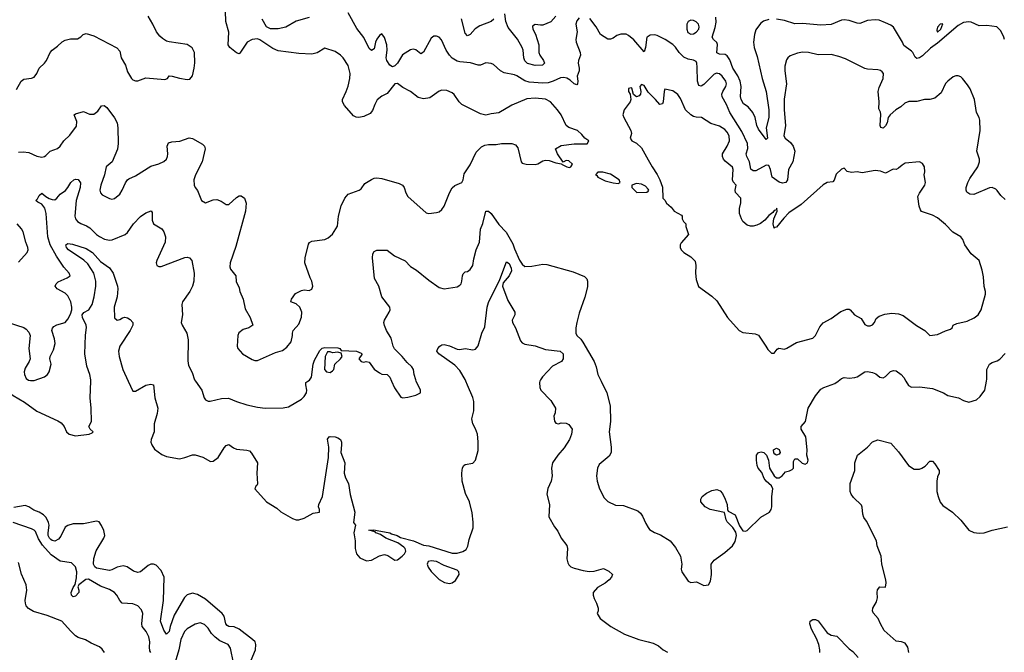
# Model space of a CAD drawing. Header units: inches. Extents: x 1473912 to 1647258, y 640388 to 773423.
# Tile 199 of 256: x 1545159 to 1552744, y 707910 to 712784. Entities that reach past the tile are written whole.
import ezdxf

# ---------------------------------------------------------------- set-up
doc = ezdxf.new("R2010")
doc.units = ezdxf.units.IN
doc.header["$MEASUREMENT"] = 0
for name, color, linetype in [('B5740', 7, 'Continuous'), ('B5741', 7, 'Continuous'), ('B5750', 7, 'Continuous'), ('B5751', 7, 'Continuous')]:
    doc.layers.add(name, color=color, linetype=linetype)

msp = doc.modelspace()

# ---------------------------------------------------------------- linework, layer by layer
at = {"layer": 'B5740', "color": 5}
for points, elevation in [([(1544910.4, 710000), (1544915.6, 709995.6), (1545050.6, 709930.6), (1545108, 709888), (1545197, 709837), (1545290, 709767.3), (1545453.8, 709693.8), (1545478.5, 709678.5), (1545502, 709650), (1545518.4, 709610), (1545540.7, 709590), (1545590, 709577), (1545695.3, 709590), (1545718.4, 709601.6), (1545725.2, 709610), (1545701.2, 709630), (1545692.3, 709650), (1545711.2, 709688.8), (1545709.8, 709790), (1545702.2, 709870), (1545706, 710000)], 720), ([(1545995.3, 710000), (1546030, 709923), (1546050, 709922.4), (1546130, 709968), (1546170, 709976.3), (1546190.4, 709970.4), (1546201.3, 709870), (1546223.1, 709790), (1546217.4, 709750), (1546194.3, 709670), (1546194.9, 709610), (1546171.8, 709550), (1546170.3, 709530), (1546176.5, 709510), (1546196.5, 709476.5), (1546254.1, 709434.1), (1546290, 709419.3), (1546390, 709402), (1546430, 709410.4), (1546490, 709432.2), (1546510, 709432.7), (1546570, 709414.9), (1546630, 709380.7), (1546650, 709384), (1546689.2, 709410), (1546735.1, 709484.9), (1546750, 709502.8), (1546770, 709510.6), (1546805.9, 709485.9), (1546830, 709475.8), (1546910, 709467.2), (1546930, 709461.3), (1546945.8, 709445.8), (1546991.7, 709370), (1546984.7, 709290), (1546992, 709208), (1546985.5, 709194.5), (1546978, 709190), (1546971, 709170), (1547061.6, 709070), (1547140, 709020), (1547170, 708992.4), (1547260.7, 708940.7), (1547290, 708930.5), (1547310, 708930.5), (1547350, 708943.8), (1547418.6, 708981.4), (1547469, 708991), (1547469.4, 709010), (1547461.7, 709030), (1547464.1, 709050), (1547491.9, 709110), (1547538, 709410), (1547540.5, 709490), (1547530, 709552), (1547542, 709570), (1547550, 709574), (1547590, 709570.7), (1547610, 709562.8), (1547630, 709551), (1547637.1, 709530), (1547639.3, 709510), (1547632.2, 709450), (1547664.9, 709370), (1547659.6, 709290), (1547670, 709254), (1547691.6, 709210), (1547705.1, 709125.1), (1547742, 708990), (1547731, 708911), (1547744.7, 708890), (1547732.4, 708830), (1547742.6, 708770), (1547744.2, 708710), (1547754.4, 708670), (1547778.5, 708638.5), (1547830, 708616.4), (1547870, 708620.4), (1547930, 708654), (1547970, 708663.1), (1547996.2, 708656.2), (1548050, 708620.5), (1548070, 708621.6), (1548105.6, 708650), (1548123.6, 708670), (1548134, 708690), (1548127.6, 708710), (1548119.5, 708719.5), (1548073.3, 708753.3), (1547979.5, 708790), (1547937.4, 708817.4), (1547902, 708830), (1547898, 708838), (1547848.9, 708851.1), (1547886.5, 708853.5), (1547914, 708850), (1548010, 708830.1), (1548022.3, 708822.3), (1548067.7, 708810), (1548093.9, 708793.9), (1548194, 708770), (1548270, 708737.1), (1548310, 708730.9), (1548490, 708674.6), (1548530, 708674.2), (1548573.8, 708686.2), (1548597.5, 708702.5), (1548611.7, 708728.3), (1548620.5, 708779.5), (1548651.9, 708870), (1548653.1, 708913.1), (1548644.2, 708984.2), (1548623.6, 709070), (1548592.6, 709132.6), (1548568.3, 709230), (1548564.7, 709290), (1548569.6, 709330.4), (1548579.3, 709350), (1548590, 709358), (1548650, 709368.4), (1548669.6, 709390), (1548690, 709464.7), (1548691.8, 709531.8), (1548685.4, 709590), (1548670, 709633.2), (1548649.6, 709669.6), (1548642, 709710), (1548657.6, 709770), (1548656.6, 709843.4), (1548650, 709873.6), (1548610, 709968.2), (1548595.5, 710000)], 720), ([(1546512.9, 710000), (1546561.3, 709930), (1546580.5, 709870), (1546590, 709854.8), (1546610, 709844.9), (1546625.5, 709845.5), (1546713.3, 709866.7), (1546767.9, 709867.9), (1546830, 709841.5), (1546910, 709816.9), (1546990, 709798.7), (1547050, 709792.2), (1547190, 709793), (1547230, 709800.5), (1547330, 709861.6), (1547350, 709880.5), (1547369.6, 709910.4), (1547371.8, 709930), (1547362.9, 709970), (1547363.7, 709990), (1547379.7, 710000)], 740), ([(1548023.7, 710000), (1548047.1, 709947.1), (1548096, 709876), (1548110, 709871), (1548150, 709874.8), (1548210, 709891.3), (1548246, 709910), (1548248, 709930), (1548214.2, 710000)], 740), ([(1549166.5, 710000), (1549162.8, 709990), (1549165.5, 709950), (1549173.1, 709930), (1549250.4, 709850), (1549287.3, 709790), (1549284.5, 709755.5), (1549274.8, 709730), (1549278.8, 709690), (1549290, 709676), (1549310, 709670.8), (1549330, 709677.3), (1549370, 709675.5), (1549390, 709664.9), (1549414, 709630), (1549410.3, 709590), (1549395.2, 709550), (1549354.5, 709485.5), (1549304.6, 709430), (1549264.4, 709370), (1549255.8, 709330), (1549261.6, 709270), (1549252.7, 709230), (1549226.9, 709173.1), (1549221.1, 709130), (1549240.9, 709050), (1549235.3, 708955.3), (1549278, 708878), (1549304.4, 708844.4), (1549330.5, 708790), (1549373.9, 708733.9), (1549378.9, 708710), (1549375.2, 708630), (1549380.7, 708600.7), (1549390, 708583.1), (1549406, 708570), (1549430, 708559.6), (1549500.4, 708540.4), (1549547.1, 708532.9), (1549584.4, 708535.6), (1549655.3, 708555.3), (1549696.8, 708536.8), (1549724.7, 708510), (1549717.3, 708490), (1549701, 708470), (1549670, 708442.7), (1549610, 708409.3), (1549577.3, 708370), (1549577.3, 708350), (1549584.5, 708324.5), (1549602.8, 708290), (1549616, 708250), (1549616, 708230), (1549607.7, 708210), (1549630.6, 708170), (1549714, 708110), (1549817.1, 708050), (1549928.2, 708010), (1550000, 707990.7)], 720), ([(1549638.3, 710000), (1549683.1, 709910), (1549706.9, 709810), (1549710.2, 709689.8), (1549700.3, 709610), (1549715.3, 709490), (1549714.9, 709450), (1549698.9, 709421.1), (1549623.4, 709356.6), (1549610.4, 709330), (1549603.8, 709270), (1549608.4, 709230), (1549625.5, 709170), (1549661.7, 709101.7), (1549690, 709073.4), (1549750, 709043.8), (1549810, 709042), (1549921.6, 709001.6), (1549942, 708982), (1549958, 708958), (1549981.8, 708901.8), (1550000, 708873.1)], 740), ([(1546942.2, 707850), (1546975.7, 707930), (1546978.6, 707970), (1546972.2, 707990), (1546953.7, 708010), (1546849, 708090), (1546810, 708105.9), (1546770.4, 708110.4), (1546757.5, 708117.5), (1546747.8, 708130), (1546734.6, 708190), (1546718.8, 708210), (1546590, 708319.1), (1546530, 708354.8), (1546490, 708366.2), (1546450, 708352.1), (1546428.5, 708331.5), (1546350, 708195.8), (1546318.9, 708110), (1546310, 708069.6), (1546290, 708049.6), (1546270, 708081.3), (1546245, 708150), (1546268, 708310), (1546271.6, 708490), (1546250, 708540.7), (1546210, 708581.6), (1546190, 708589.6), (1546170, 708589.7), (1546150, 708578.9), (1546090.1, 708529.9), (1546070, 708525.5), (1546035.9, 708535.9), (1545987.7, 708567.7), (1545957, 708577), (1545910, 708567.6), (1545870, 708546), (1545850, 708541.1), (1545750, 708559.5), (1545738.3, 708570), (1545727.1, 708590), (1545730, 708633), (1545747.8, 708692.2), (1545808.1, 708790), (1545813.8, 708810), (1545806.5, 708850), (1545790, 708887.1), (1545770, 708915.6), (1545750, 708919.8), (1545650, 708899.9), (1545570, 708899.2), (1545530, 708888.5), (1545510, 708875.1), (1545474.8, 708805.2), (1545458.2, 708781.8), (1545430, 708767.5), (1545410, 708771.5), (1545399.7, 708779.7), (1545389.5, 708789.5), (1545379.6, 708810), (1545377.1, 708830), (1545385.3, 708890), (1545381.3, 708910), (1545363.1, 708950), (1545341.4, 708970), (1545308.2, 708990), (1545266.7, 709006.7), (1545229.8, 709030), (1545200.8, 709040.8), (1545113, 709027)], 720), ([(1546169.3, 707909.3), (1546162.3, 707922.3), (1546158.4, 707950), (1546162.2, 707990), (1546153.3, 708030), (1546132.7, 708070), (1546102.7, 708110), (1546100.3, 708130), (1546108, 708210), (1546098, 708238), (1546070, 708269.6), (1546030, 708283.5), (1545948.4, 708288.4), (1545930, 708309.3), (1545908, 708350), (1545889.6, 708370), (1545850, 708394.8), (1545780.5, 708420.5), (1545690, 708474.8), (1545668, 708472), (1545614.8, 708430), (1545606, 708414), (1545614.4, 708390), (1545614, 708370), (1545590, 708342.4), (1545570, 708337), (1545557, 708350), (1545555.6, 708370), (1545570, 708411), (1545586.8, 708433.2), (1545595.7, 708484.3), (1545600.4, 708530), (1545589.7, 708569.7), (1545558.8, 708598.8), (1545470, 708612.9), (1545400.5, 708660.5), (1545334.9, 708734.9), (1545304.9, 708784.9), (1545280.2, 708840.2), (1545270, 708851.9), (1545250, 708861.5), (1545110, 708909.8)], 740), ([(1545811.3, 707910), (1545795.3, 707935.3), (1545773.9, 707953.9), (1545710, 707982), (1545666.9, 708006.9), (1545610, 708025.6), (1545590, 708037.6), (1545550, 708075.1), (1545483.7, 708150), (1545370, 708194), (1545264.2, 708224.2), (1545226.7, 708246.7), (1545209.7, 708269.7), (1545203, 708290), (1545202, 708310), (1545213.7, 708390), (1545209.7, 708430), (1545172.2, 708512.2), (1545150, 708601.2)], 760), ([(1546806.6, 707830), (1546782.2, 707942.2), (1546765.1, 707970), (1546700, 708000), (1546666, 708026), (1546635.4, 708055.4), (1546610, 708097.6), (1546583.6, 708123.6), (1546550, 708136.9), (1546510, 708127.3), (1546450, 708092.1), (1546428.3, 708071.7), (1546401.1, 708010), (1546384.8, 707930), (1546348.4, 707810)], 740)]:
    msp.add_lwpolyline(points, dxfattribs=dict(at, elevation=elevation))
at = {"layer": 'B5740', "color": 5, "elevation": 720}
msp.add_lwpolyline([(1548330, 708615.8), (1548306, 708610), (1548298.4, 708590), (1548307, 708567), (1548330, 708533), (1548390.3, 708470.3), (1548432.1, 708447.9), (1548470, 708441.6), (1548490, 708446), (1548516.6, 708463.4), (1548543.6, 708510), (1548542.4, 708530), (1548530, 708542.4), (1548430, 708580.3), (1548370, 708609.8)], close=True, dxfattribs=at)
at = {"layer": 'B5741', "color": 5}
for points, elevation in [([(1545133.5, 712246.5), (1545169.7, 712310), (1545190, 712324.9), (1545250, 712334), (1545270, 712342), (1545292, 712370), (1545309.3, 712410), (1545350, 712447.7), (1545366, 712470), (1545393.2, 712530), (1545409.2, 712550), (1545450, 712578.8), (1545486.6, 712613.4), (1545510, 712625.3), (1545550, 712635.3), (1545604.7, 712635.3), (1545629.1, 712650.9), (1545648, 712670), (1545670, 712677.3), (1545730, 712659.3), (1545907.1, 712567.1), (1545930, 712542), (1545941, 712490), (1545973, 712433), (1545990, 712381), (1546020.7, 712330), (1546030, 712320.7), (1546050, 712313.4), (1546070, 712314), (1546130, 712334.8), (1546276.5, 712323.5), (1546298, 712330), (1546310, 712350.8), (1546334, 712350), (1546390, 712334), (1546450, 712324), (1546470, 712326), (1546489.1, 712350.9), (1546504, 712410), (1546509.3, 712450.7), (1546506.6, 712530), (1546487.2, 712567.2), (1546450, 712592.7), (1546310, 712613.6), (1546290, 712619.6), (1546258.7, 712638.7), (1546237.6, 712657.6), (1546213.6, 712690), (1546185.1, 712750), (1546149.3, 712810)], 780), ([(1545150, 711762.8), (1545186.6, 711766.6), (1545230, 711761.2), (1545290, 711733.1), (1545330, 711725.2), (1545349, 711730), (1545361.5, 711738.5), (1545393.2, 711770), (1545450, 711791.7), (1545469.8, 711810.2), (1545498.7, 711850), (1545546.2, 711893.8), (1545595.4, 711964.6), (1545599.4, 711999.4), (1545579.3, 712050), (1545590, 712059.1), (1545650, 712076.3), (1545696.5, 712056.5), (1545730, 712056.9), (1545762, 712078), (1545790, 712119.1), (1545810, 712122), (1545830, 712106.8), (1545890, 712027), (1545909.2, 711990), (1545915.7, 711950), (1545917.5, 711830), (1545912.4, 711787.6), (1545871.9, 711688.1), (1545825.7, 711650), (1545813.6, 711590), (1545784.9, 711510), (1545777, 711470), (1545781.3, 711450), (1545793.5, 711433.5), (1545850, 711406.7), (1545870, 711402.4), (1545890, 711406), (1545930, 711439.1), (1545949.6, 711470), (1545973.6, 711526.4), (1545989.3, 711550), (1546001, 711559), (1546050, 711582), (1546170, 711655.5), (1546230, 711673), (1546270, 711690.5), (1546289.5, 711710), (1546298, 711730), (1546300.5, 711750), (1546295.6, 711810), (1546305.4, 711834.6), (1546330, 711843.8), (1546393, 711847), (1546465.8, 711874.2), (1546490, 711867.7), (1546566.1, 711826.1), (1546581.6, 711810), (1546586.7, 711790), (1546564.6, 711690), (1546513.7, 711590), (1546500.4, 711550), (1546503, 711510), (1546510, 711491.3), (1546527.9, 711467.9), (1546559.1, 711390), (1546590, 711372.7), (1546650, 711397.3), (1546678, 711398), (1546710, 711386.8), (1546750, 711360.5), (1546770, 711359.1), (1546830, 711414), (1546850, 711426.4), (1546866, 711426), (1546890.7, 711410), (1546903.8, 711370), (1546899.5, 711310), (1546823.5, 711036.5), (1546781.6, 710910), (1546778.8, 710878.8), (1546782.3, 710862.3), (1546823, 710810), (1546827.3, 710767.3), (1546850, 710718), (1546855.8, 710690), (1546880.4, 710630), (1546896.5, 710556.5), (1546934.8, 710490), (1546956, 710430), (1546924.7, 710410), (1546881.8, 710398.2), (1546847.5, 710372.5), (1546840.4, 710350), (1546833.4, 710270), (1546839.1, 710250), (1546874.8, 710210), (1546950, 710164.9), (1546970, 710158), (1546990, 710159.3), (1547130, 710220.4), (1547183.9, 710236.1), (1547218, 710262), (1547250, 710302.8), (1547260.7, 710350), (1547259.5, 710370), (1547266.6, 710390), (1547310, 710438.8), (1547330, 710492), (1547332.8, 710530), (1547317.6, 710570), (1547290, 710594.5), (1547248, 710610), (1547254, 710630), (1547284.8, 710675.2), (1547330, 710698), (1547350, 710702), (1547390, 710697.1), (1547410, 710708.2), (1547416.1, 710730), (1547410.8, 710770), (1547395.9, 710795.9), (1547355.1, 710910), (1547358, 710950), (1547384.2, 711055.8), (1547391.8, 711068.2), (1547410, 711078), (1547510, 711090.8), (1547535.9, 711104.1), (1547567.6, 711132.4), (1547607, 711193), (1547616.2, 711270), (1547635.1, 711350), (1547663.7, 711410), (1547690, 711440.5), (1547774, 711470), (1547790, 711480.7), (1547816.9, 711523.1), (1547870, 711554), (1547890, 711562.4), (1547910, 711564.4), (1547950, 711559.5), (1548082.3, 711522.3), (1548107.3, 711510), (1548121.6, 711490), (1548133.4, 711450), (1548150, 711422.8), (1548290, 711296), (1548310.8, 711290.8), (1548370, 711299.1), (1548390, 711304.9), (1548410, 711320.5), (1548430, 711348), (1548469, 711451), (1548490, 711488.5), (1548510, 711505.3), (1548565.2, 711530), (1548576, 711550), (1548582.5, 711597.5), (1548630, 711666), (1548676.2, 711763.8), (1548716.6, 711803.4), (1548742, 711818), (1548770, 711823.1), (1548830, 711823.1), (1548870, 711830.4), (1548950.4, 711830.4), (1548978.7, 711818.7), (1548996.9, 711796.9), (1549022.3, 711690), (1549030, 711679.5), (1549062, 711670), (1549131, 711669), (1549150, 711673.4), (1549190, 711697.3), (1549210, 711702.8), (1549239.1, 711699.1), (1549290, 711681), (1549334, 711674), (1549334, 711670), (1549374, 711650), (1549394, 711646), (1549406, 711650), (1549418, 711670), (1549390, 711695.3), (1549370, 711698), (1549346, 711686), (1549302, 711750), (1549288, 711790), (1549330, 711814.8), (1549430, 711827.3), (1549530, 711827.7), (1549544, 711850), (1549511.5, 711871.5), (1549490, 711899), (1549455.3, 711930), (1549390, 711953.2), (1549370, 711969), (1549329.5, 712050), (1549301.6, 712090), (1549247.6, 712150), (1549210, 712172.5), (1549130, 712180.3), (1549065.7, 712174.3), (1548950, 712124.5), (1548850, 712067), (1548790, 712058.4), (1548750, 712047.6), (1548710, 712059.5), (1548565.2, 712130), (1548543.7, 712150), (1548507.2, 712207.2), (1548490, 712221.2), (1548450, 712237.2), (1548410, 712241.2), (1548390, 712232.7), (1548317.4, 712182.6), (1548270, 712174), (1548230, 712184.7), (1548169.5, 712230), (1548110, 712262.4), (1548070, 712292.3), (1548049.1, 712290), (1547990, 712214.5), (1547950, 712195.1), (1547914.1, 712165.9), (1547893.7, 712130), (1547876, 712084), (1547858.2, 712061.8), (1547810, 712037.7), (1547771.4, 712031.4), (1547750, 712033.6), (1547730, 712043.7), (1547661.6, 712121.6), (1547645.6, 712150), (1547646, 712170), (1547675.1, 712230), (1547689, 712271), (1547701.8, 712330), (1547705.1, 712370), (1547689.7, 712430), (1547650, 712489.5), (1547630, 712511.6), (1547590, 712538), (1547510, 712564), (1547450.6, 712529.4), (1547410, 712518.5), (1547310, 712522.8), (1547150, 712545.1), (1547110, 712561.5), (1547010, 712629.8), (1546990, 712635.4), (1546950, 712631.4), (1546910.3, 712610), (1546854.3, 712525.7), (1546850, 712521.3), (1546830, 712528.2), (1546778.3, 712570), (1546764.1, 712590), (1546770, 712688), (1546747.9, 712770), (1546744.1, 712850)], 760), ([(1547390, 712801.1), (1547290, 712772.8), (1547210, 712726.5), (1547150, 712712.6), (1547090, 712713.2), (1547060.7, 712730), (1547027.5, 712787.5)], 740), ([(1549470, 712798.4), (1549450, 712776), (1549444, 712750), (1549453.6, 712690), (1549444.2, 712630), (1549446, 712610), (1549477, 712530), (1549478.7, 712510), (1549463.7, 712470), (1549461.7, 712450), (1549470.2, 712410), (1549468.1, 712390), (1549453.8, 712350), (1549459, 712310), (1549456.5, 712290), (1549450, 712282.4), (1549430, 712291), (1549398.5, 712318.5), (1549373.5, 712333.5), (1549350, 712338.7), (1549325, 712335), (1549270, 712309.9), (1549230, 712298), (1549190, 712295.7), (1549083.4, 712303.4), (1549050, 712313.3), (1548990, 712352.1), (1548970, 712360.2), (1548890, 712374), (1548862.4, 712390), (1548810, 712438.7), (1548790, 712446), (1548750, 712451.5), (1548710, 712433), (1548690, 712432.4), (1548632, 712452), (1548550, 712458.5), (1548530, 712464.1), (1548490, 712488.5), (1548470.6, 712510), (1548443.4, 712550), (1548408.8, 712628.8), (1548390, 712649.6), (1548370, 712657.7), (1548350, 712656.1), (1548330, 712641.4), (1548270, 712534.5), (1548250, 712522), (1548210, 712551.1), (1548190, 712556.9), (1548170, 712552.3), (1548107.1, 712512.9), (1548070, 712449.6), (1548050, 712428), (1548030, 712421.6), (1548010, 712432.3), (1547987.8, 712470), (1547983.5, 712490), (1547989.8, 712550.2), (1547987.9, 712590), (1547970, 712646.6), (1547950, 712676), (1547930, 712662.9), (1547910, 712634.3), (1547899.3, 712610), (1547890, 712559), (1547870, 712547.6), (1547850, 712563), (1547810, 712646.6), (1547756.6, 712716.6), (1547690, 712836.9)], 740), ([(1548811.3, 712788.7), (1548790.6, 712770), (1548703.4, 712736.6), (1548667.5, 712712.5), (1548630, 712669.7), (1548610, 712660.5), (1548590, 712679.3), (1548562.5, 712790)], 720), ([(1549289, 712810), (1549251.8, 712768.2), (1549190, 712742.3), (1549170, 712740.5), (1549130, 712747.8), (1549110, 712734.5), (1549112.7, 712710), (1549131.5, 712671.5), (1549158.8, 712590), (1549159.4, 712530), (1549165.2, 712510), (1549193.8, 712470), (1549201.3, 712450), (1549186.1, 712433.9), (1549130, 712432.2), (1549070, 712445.3), (1549050, 712466), (1549042.8, 712490), (1549036.8, 712550), (1549029.8, 712570), (1548993.1, 712633.1), (1548923.1, 712723.1), (1548905, 712770), (1548897.4, 712830)], 720), ([(1550000, 712655.5), (1549990.4, 712649.6), (1549979.2, 712570), (1549970, 712536), (1549890, 712628.8), (1549850, 712662), (1549830, 712671.3), (1549790, 712671.6), (1549758, 712662), (1549730, 712641.1), (1549710, 712634), (1549690, 712634), (1549634, 712670), (1549600.5, 712730), (1549550, 712794)], 740), ([(1550000, 712226.2), (1549970, 712277), (1549950, 712284), (1549936, 712270), (1549944.7, 712230), (1549942, 712210), (1549930, 712198), (1549910, 712189), (1549888, 712208), (1549875.1, 712255.1), (1549870, 712259), (1549850, 712252.7), (1549848.4, 712230), (1549862.8, 712210), (1549868, 712170), (1549862.4, 712150), (1549816.9, 712090), (1549806.7, 712050), (1549812.2, 712030), (1549866.4, 711930), (1549872.3, 711907.7), (1549861, 711870), (1549876, 711850), (1549911.5, 711831.5), (1549950, 711795.5), (1550000, 711705.2)], 760), ([(1545070, 710451), (1545190, 710412.5), (1545210, 710400.7), (1545230, 710375.6), (1545239.4, 710350), (1545230.6, 710250), (1545238.9, 710170), (1545232.4, 710150), (1545200.9, 710099.1), (1545194, 710070), (1545195.3, 710050), (1545210, 710019.8), (1545226.8, 710006.8), (1545243.2, 710003.2), (1545270, 710005.5), (1545350, 710032), (1545372.8, 710050), (1545386.1, 710070), (1545401.2, 710130), (1545391.4, 710170), (1545394.1, 710190), (1545419.9, 710240.1), (1545431.6, 710290), (1545426.5, 710326.5), (1545407.1, 710390), (1545412, 710408), (1545420.9, 710419.1), (1545445.9, 710434.1), (1545510, 710451.9), (1545530, 710476.9), (1545550, 710516.5), (1545560.7, 710550), (1545561.8, 710570), (1545553.3, 710610), (1545530, 710657.4), (1545510, 710678), (1545447.3, 710710), (1545432.6, 710730), (1545441.1, 710750), (1545456.5, 710763.5), (1545525.7, 710794.3), (1545546.6, 710810), (1545540.5, 710830), (1545498.7, 710878.7), (1545441.3, 710961.3), (1545393.5, 711050), (1545375.4, 711110), (1545363.5, 711290), (1545352.9, 711332.9), (1545330, 711363.1), (1545297.5, 711377.5), (1545284, 711390), (1545297.1, 711402.9), (1545310, 711430.8), (1545330, 711447.7), (1545360.8, 711420.8), (1545386.1, 711406.1), (1545410, 711397.8), (1545430, 711397.2), (1545446, 711410), (1545470, 711440.7), (1545510.9, 711469.1), (1545530, 711490.2), (1545552.4, 711530), (1545575.6, 711550), (1545590, 711555.1), (1545610, 711551.7), (1545626.4, 711526.4), (1545623.9, 711490), (1545593.8, 711390), (1545584.3, 711270), (1545588.5, 711248.5), (1545604.4, 711230), (1545630, 711212.9), (1545674.9, 711194.9), (1545699.3, 711179.3), (1545750, 711128.8), (1545772.7, 711112.7), (1545813.6, 711093.6), (1545850, 711085.5), (1545871.1, 711088.9), (1545971.1, 711128.9), (1545990, 711144), (1546034.8, 711210), (1546090, 711268.9), (1546130, 711294.9), (1546170.9, 711310.9), (1546179.1, 711299.1), (1546178.6, 711238.6), (1546188.8, 711210), (1546252.9, 711172.9), (1546269.4, 711149.4), (1546281.2, 711110), (1546280.2, 711070), (1546215.3, 710930), (1546210.4, 710910), (1546214.8, 710890), (1546230, 710881.6), (1546250, 710882.6), (1546431.5, 710951.5), (1546450, 710954), (1546466, 710950), (1546486.4, 710930), (1546502.4, 710830), (1546500.7, 710770), (1546489.2, 710730), (1546470, 710689.6), (1546414.4, 710610), (1546408.2, 710590), (1546414, 710510), (1546404, 710450), (1546410.5, 710430), (1546446, 710370), (1546457.3, 710317.3), (1546454.7, 710154.7), (1546459.9, 710119.9), (1546487, 710067), (1546506, 710010), (1546512.9, 710000)], 740), ([(1550000, 711477.1), (1549980.4, 711500.4), (1549950, 711518), (1549910, 711522), (1549874, 711510), (1549874, 711490), (1549912.7, 711452.7), (1549990, 711454), (1550000, 711464)], 760), ([(1548214.2, 710000), (1548209.6, 710009.6), (1548198.4, 710050), (1548194, 710090), (1548180.9, 710110), (1548142.9, 710142.9), (1548105.7, 710190), (1548047.2, 710247.2), (1548036.5, 710270), (1548022, 710330), (1547985.2, 710390), (1547968.7, 710428.7), (1547965.4, 710450), (1547968.2, 710470), (1548005.4, 710530), (1548012.3, 710550), (1548011.6, 710570), (1547947.6, 710650), (1547925.4, 710730), (1547892.3, 710790), (1547875.8, 710950), (1547879.8, 710980.2), (1547890, 710999.3), (1547910, 711008.8), (1547990, 711007.2), (1548045.6, 710965.6), (1548127.5, 710927.5), (1548170, 710883.1), (1548215.1, 710855.1), (1548310, 710778.4), (1548390, 710721.1), (1548430, 710710.4), (1548530, 710727), (1548550, 710738.4), (1548558.9, 710750), (1548566.3, 710770), (1548569.5, 710810), (1548575.1, 710824.9), (1548590, 710841), (1548610, 710844), (1548630, 710858.8), (1548649.3, 710890), (1548657.6, 710942.4), (1548676.3, 711010), (1548700.3, 711070), (1548708.5, 711170), (1548727.4, 711212.6), (1548750, 711308.2), (1548770, 711308.9), (1548790.1, 711290.1), (1548850, 711206.5), (1548906.6, 711146.6), (1548957.2, 711057.2), (1548970, 711018), (1549010, 710932.4), (1549030, 710900.5), (1549050, 710883.1), (1549104.1, 710884.1), (1549190, 710899.7), (1549219.2, 710899.2), (1549421.7, 710841.7), (1549510, 710804.9), (1549527, 710787), (1549534.4, 710770), (1549533.4, 710726.6), (1549513.1, 710646.9), (1549470, 710522.7), (1549450.2, 710450), (1549442.5, 710410), (1549442.2, 710370), (1549450, 710350.5), (1549481.8, 710321.8), (1549498.4, 710298.4), (1549583.9, 710150), (1549599, 710110), (1549613.4, 710050), (1549638.3, 710000)], 740), ([(1545150, 710914.8), (1545216, 710990), (1545223.7, 711010), (1545222, 711030), (1545205.1, 711070), (1545185.1, 711150), (1545173.9, 711173.9), (1545139.5, 711210)], 760), ([(1545706, 710000), (1545706.3, 710010), (1545698.9, 710050), (1545675.2, 710115.2), (1545660.6, 710210), (1545666.7, 710353.3), (1545673.8, 710413.8), (1545670.9, 710430.9), (1545641.6, 710490), (1545639.3, 710510), (1545652.3, 710527.7), (1545691.5, 710548.5), (1545717.7, 710590), (1545734, 710650), (1545745.7, 710730), (1545746.2, 710770), (1545730.6, 710830), (1545683.9, 710903.9), (1545652.3, 710932.3), (1545534.5, 711010), (1545519.5, 711030), (1545513.2, 711050), (1545530, 711059.3), (1545564.8, 711055.2), (1545670, 711020.2), (1545719.7, 710990), (1545782, 710922), (1545851.2, 710871.2), (1545879.2, 710830), (1545911.4, 710731.4), (1545914.2, 710710), (1545908.7, 710650), (1545887, 710570), (1545890, 710486.8), (1545910, 710468.5), (1545930, 710474.4), (1545950, 710488.4), (1545970, 710493.4), (1545990, 710487.6), (1546010, 710474.9), (1546031.3, 710450), (1546030.2, 710430), (1546011.1, 710390), (1545929.2, 710270), (1545920.7, 710230), (1545926, 710190), (1545954.7, 710090), (1545995.3, 710000)], 720), ([(1548595.5, 710000), (1548590, 710012), (1548550, 710080.3), (1548510, 710122.7), (1548388.2, 710210), (1548373.6, 710230), (1548380.7, 710250), (1548395.1, 710270), (1548410, 710279.5), (1548430, 710282.3), (1548470, 710271), (1548530, 710245.5), (1548550, 710244.2), (1548590, 710251), (1548650, 710241.6), (1548670, 710246.8), (1548681.2, 710258.8), (1548690, 710271.8), (1548720.5, 710370), (1548741.5, 710418.5), (1548760.2, 710570), (1548770, 710606), (1548858.5, 710781.5), (1548910, 710918), (1548930, 710904.4), (1548944.7, 710870), (1548946.7, 710850), (1548930.1, 710810), (1548882.9, 710757.1), (1548877.8, 710730), (1548919.7, 710619.7), (1548972.2, 710530), (1548972.8, 710510), (1548954, 710470), (1548954.6, 710450), (1548977.4, 710410), (1549017.6, 710310), (1549030, 710294.9), (1549050, 710284.6), (1549130.2, 710270.2), (1549210, 710242), (1549322, 710230), (1549346, 710210), (1549344.9, 710170), (1549333, 710150), (1549264.2, 710115.8), (1549186.6, 710033.4), (1549170.2, 710010), (1549166.5, 710000)], 720), ([(1547379.7, 710000), (1547392.2, 710007.8), (1547406, 710030), (1547420.9, 710130), (1547430, 710162), (1547470, 710235.5), (1547490, 710252.7), (1547510, 710257.3), (1547610, 710256.3), (1547624.7, 710250), (1547635.3, 710235.3), (1547754, 710230), (1547790, 710214), (1547796, 710210), (1547795.3, 710204.7), (1547772, 710170), (1547790, 710152), (1547810, 710144.7), (1547828.7, 710151.3), (1547850, 710146), (1547890, 710090.8), (1547930, 710062.8), (1547950, 710054), (1547991, 710050), (1548010, 710031), (1548023.7, 710000)], 740)]:
    msp.add_lwpolyline(points, dxfattribs=dict(at, elevation=elevation))
for points, elevation in [([(1549630, 711608.7), (1549612, 711608), (1549594, 711590), (1549604.7, 711584.7), (1549612, 711570), (1549670, 711542.8), (1549730, 711526), (1549770, 711522), (1549786, 711530), (1549778, 711550), (1549710, 711594), (1549651.6, 711608.4)], 760), ([(1547550, 710226), (1547530, 710226), (1547512, 710190), (1547506, 710090), (1547522, 710070), (1547550, 710066), (1547570, 710078), (1547579, 710090), (1547588, 710130), (1547630, 710172), (1547642, 710190), (1547635.3, 710215.3), (1547610, 710222), (1547570, 710218)], 740)]:
    msp.add_lwpolyline(points, close=True, dxfattribs=dict(at, elevation=elevation))
at = {"layer": 'B5750', "color": 5}
for points, elevation in [([(1550000, 708873.1), (1550010, 708857.3), (1550050, 708833), (1550094.9, 708814.9), (1550170.7, 708770), (1550210, 708718.8), (1550250.5, 708650), (1550260.7, 708590), (1550254, 708550), (1550258.8, 708530), (1550310, 708459.1), (1550330, 708448), (1550373, 708453), (1550430, 708424.7), (1550466, 708430), (1550480.2, 708459.8), (1550489.3, 708509.3), (1550485.2, 708590), (1550510, 708621), (1550590, 708678.8), (1550650, 708730.8), (1550670, 708764.7), (1550680.9, 708810), (1550675.1, 708835.1), (1550652.5, 708872.5), (1550610, 708915.3), (1550601.2, 708930), (1550588.7, 708988.7), (1550478, 709010), (1550439, 709030), (1550406, 709070), (1550406.6, 709090), (1550417, 709110), (1550450, 709136.5), (1550490, 709156.5), (1550530, 709164.2), (1550555.5, 709155.5), (1550573.3, 709133.3), (1550594.3, 709090), (1550608, 709050), (1550611, 709010), (1550618, 708998), (1550671.3, 708970), (1550703.5, 708883.5), (1550730, 708846), (1550750, 708842.8), (1550762, 708850), (1550869.6, 708950.4), (1550935.3, 708990), (1550949, 709010), (1550953.2, 709030), (1550954.5, 709110), (1550960.9, 709170), (1550952, 709192), (1550909.4, 709230), (1550895.1, 709250), (1550875.3, 709295.3), (1550849.3, 709330), (1550840.9, 709350), (1550835.1, 709390), (1550836, 709430), (1550849.4, 709450), (1550870, 709454.9), (1550890.6, 709450.6), (1550912, 709430), (1550926.8, 709390), (1550934.8, 709330), (1550970, 709271), (1550990, 709254.8), (1551010, 709254.8), (1551034, 709270), (1551059, 709301), (1551090, 709307.3), (1551110, 709318), (1551119, 709330), (1551120.2, 709379.8), (1551130, 709402), (1551150, 709402), (1551187.5, 709367.5), (1551201.4, 709361.4), (1551210, 709358.8), (1551228.7, 709370), (1551234, 709390), (1551222.7, 709430), (1551224.5, 709470), (1551214, 709570), (1551179, 709630), (1551179, 709650), (1551211.5, 709688.5), (1551233.1, 709790), (1551290, 709886.7), (1551330, 709936.4), (1551353.2, 709950), (1551438.8, 709981.2), (1551464.2, 710000)], 740), ([(1551986.2, 710000), (1552006, 709966), (1552030, 709953), (1552090, 709954.4), (1552190, 709943.8), (1552276, 709910), (1552310, 709887.7), (1552392, 709870), (1552430, 709851), (1552470, 709838), (1552530, 709854.8), (1552559.1, 709880.9), (1552593.2, 709930), (1552607.2, 710000)], 740), ([(1552009.6, 707910), (1552002, 707950), (1551979.7, 707979.7), (1551951.7, 707991.7), (1551910, 707997.2), (1551818.4, 708078.4), (1551790, 708129), (1551773.6, 708170), (1551734.7, 708214.7), (1551729.6, 708230), (1551731.6, 708250), (1551759.5, 708300.5), (1551768, 708330), (1551763.6, 708370), (1551767.5, 708392.5), (1551786.3, 708413.7), (1551830, 708412), (1551834.5, 708445.5), (1551831.1, 708468.9), (1551800.8, 708590), (1551794.8, 708650), (1551765.7, 708730), (1551759.7, 708770), (1551682, 708922), (1551662.4, 708950), (1551654.3, 708974.3), (1551650, 709028.7), (1551642.9, 709042.9), (1551581.9, 709101.9), (1551563.7, 709130), (1551557.4, 709150), (1551557.7, 709210), (1551591.8, 709310), (1551592.5, 709370), (1551612.1, 709427.9), (1551691, 709490), (1551728.1, 709531.9), (1551770, 709546.7), (1551870, 709522.4), (1551930, 709454), (1552006.7, 709350), (1552050, 709322.2), (1552090, 709320.8), (1552110, 709328.9), (1552135, 709345), (1552170, 709383), (1552190, 709383), (1552210, 709362), (1552241.3, 709310), (1552243.1, 709290), (1552230, 709261.2), (1552223.6, 709230), (1552225.3, 709150), (1552234, 709110), (1552250, 709067.3), (1552270, 709041.6), (1552344, 708990), (1552410, 708927.7), (1552471.8, 708851.8), (1552510, 708834.4), (1552550, 708828.2), (1552588.1, 708831.9), (1552650, 708850.4), (1552770, 708876.3)], 720), ([(1551323.6, 707910), (1551324, 707930), (1551316, 707970), (1551298.1, 708018.1), (1551258.8, 708090), (1551245.2, 708130), (1551248.5, 708151.5), (1551270, 708163.9), (1551290, 708162.7), (1551310, 708153.1), (1551380.2, 708060.2), (1551410, 708043), (1551454, 708034), (1551550, 707937.3), (1551576.4, 707916.4), (1551618, 707870)], 720), ([(1550000, 707990.7), (1550040, 707980), (1550080.9, 707960.9), (1550117, 707930), (1550150, 707910.5)], 720)]:
    msp.add_lwpolyline(points, dxfattribs=dict(at, elevation=elevation))
at = {"layer": 'B5750', "color": 5, "elevation": 740}
msp.add_lwpolyline([(1550990, 709428.7), (1550976.4, 709436.4), (1550968.4, 709448.4), (1550966, 709470), (1550990, 709482), (1551010, 709472), (1551018, 709450), (1551010, 709438)], close=True, dxfattribs=at)
at = {"layer": 'B5751', "color": 5}
for points, elevation in [([(1550930, 712784.5), (1550888.4, 712771.6), (1550865, 712755), (1550830, 712704.7), (1550819.2, 712670), (1550812.4, 712610), (1550817.3, 712570), (1550839.6, 712499.6), (1550878.7, 712330), (1550908.7, 712230), (1550930.7, 712090), (1550930.6, 712029.4), (1550910.9, 711950), (1550920.5, 711870), (1550910, 711861.6), (1550850, 711940.7), (1550837.2, 711970), (1550824, 712030), (1550806.2, 712070), (1550770, 712113.1), (1550736.1, 712136.1), (1550716.5, 712170), (1550711.4, 712191.4), (1550717.6, 712270), (1550709.5, 712310), (1550691.6, 712351.6), (1550653.8, 712410), (1550630, 712475.8), (1550610, 712505.8), (1550594.9, 712514.9), (1550550, 712517.4), (1550530, 712529.5), (1550533.6, 712593.6), (1550528.4, 712608.4), (1550504.7, 712630), (1550492.9, 712650), (1550516.7, 712723.3), (1550523.9, 712763.9), (1550522.1, 712802.1)], 720), ([(1552746.3, 712630), (1552741.3, 712650), (1552717.5, 712697.5), (1552687.8, 712727.8), (1552610, 712738), (1552550, 712737.4), (1552490, 712764), (1552470, 712768.3), (1552430, 712763.1), (1552390, 712738.6), (1552230, 712603.1), (1552174.6, 712565.4), (1552114.4, 712505.6), (1552090, 712490.7), (1552070, 712486), (1552056.3, 712496.3), (1552040.4, 712530), (1552030, 712542), (1551970, 712585.2), (1551960.7, 712610), (1551890, 712725.1), (1551870, 712740.5), (1551830, 712760.5), (1551779.2, 712779.2), (1551750, 712782.6), (1551690, 712777.6), (1551630, 712754.5), (1551610, 712756.2), (1551550, 712778.7), (1551510, 712782.4), (1551490, 712780.5), (1551410, 712746.6), (1551330, 712742.3), (1551190, 712755.5), (1551130, 712750.7), (1551050, 712778.5), (1550990, 712788)], 720), ([(1552750, 711398.4), (1552717, 711430), (1552690, 711469.3), (1552678, 711478), (1552650.9, 711490.9), (1552630, 711488.2), (1552510, 711436.3), (1552478.6, 711438.6), (1552454.9, 711454.9), (1552449.7, 711470), (1552451.1, 711490), (1552463.5, 711530), (1552479.4, 711560.6), (1552539.8, 711650), (1552553.3, 711690), (1552552, 711710), (1552533.3, 711770), (1552557.6, 711930), (1552555.1, 712010), (1552551.1, 712030), (1552531.1, 712070), (1552514.7, 712170), (1552480.7, 712250), (1552461.7, 712281.7), (1552422.7, 712330), (1552410, 712342.7), (1552390, 712352.3), (1552370, 712352), (1552350, 712342.7), (1552308.6, 712311.4), (1552290, 712292.7), (1552258.4, 712221.6), (1552210, 712179.7), (1552171.5, 712168.5), (1552130, 712169.8), (1552070, 712153.5), (1552010, 712154.2), (1551978.5, 712141.5), (1551947.1, 712112.9), (1551909.5, 712090.5), (1551863.7, 712050), (1551850.2, 712030), (1551842.3, 711990), (1551830, 711965.6), (1551810, 711947.6), (1551792.7, 711952.7), (1551788, 711970), (1551793.8, 712053.8), (1551791.5, 712071.5), (1551778, 712098), (1551781.1, 712150), (1551773.4, 712230), (1551779.7, 712260.3), (1551810.8, 712330.8), (1551813.5, 712370), (1551803.3, 712383.3), (1551790, 712392.8), (1551770, 712398.5), (1551690, 712403.1), (1551670, 712408.6), (1551521.5, 712481.5), (1551470, 712500.5), (1551410, 712515.1), (1551310, 712513.7), (1551235.3, 712530), (1551190, 712533.3), (1551150, 712526.9), (1551095.1, 712504.9), (1551077.1, 712490), (1551066.6, 712473.4), (1551054.1, 712425.9), (1551053.8, 712390), (1551065.8, 712290), (1551047.9, 712172.1), (1551048.2, 712090), (1551058.9, 711970), (1551046.9, 711890), (1551056.9, 711870), (1551096.8, 711836.8), (1551118.9, 711810), (1551130.2, 711770), (1551114, 711690), (1551081.1, 711630), (1551074.5, 711550), (1551060.2, 711530), (1551034.6, 711525.4), (1551010, 711533.2), (1550957, 711570), (1550944.2, 711630), (1550930, 711660.5), (1550910, 711662.4), (1550830, 711620.6), (1550810, 711619.8), (1550792.4, 711632.4), (1550781.9, 711690), (1550759.8, 711730), (1550755.4, 711750), (1550767.5, 711792.5), (1550765.6, 711830), (1550721.7, 711921.7), (1550631, 712070), (1550605.2, 712130), (1550569.9, 712189.9), (1550569.2, 712210), (1550575, 712230), (1550598.2, 712270), (1550602.9, 712290), (1550598.5, 712310), (1550570, 712349.8), (1550550, 712366.4), (1550537.2, 712370), (1550530, 712371.6), (1550510, 712363.7), (1550430, 712285.7), (1550410, 712272.9), (1550390, 712276.3), (1550379.5, 712310), (1550379.1, 712419.1), (1550375.6, 712450), (1550370, 712462), (1550351, 712471), (1550310, 712479.7), (1550275.6, 712495.6), (1550238.4, 712530), (1550210, 712573.2), (1550191.5, 712591.5), (1550131.3, 712631.3), (1550070, 712662), (1550050, 712667), (1550015.2, 712664.8), (1550000, 712655.5)], 740), ([(1550000, 711705.2), (1550030.6, 711650), (1550070, 711591), (1550090, 711551.3), (1550110, 711494), (1550114, 711410), (1550130, 711394), (1550142, 711370), (1550178.5, 711338.5), (1550201, 711310), (1550256.9, 711276.9), (1550262, 711270), (1550262, 711250), (1550272, 711230), (1550290, 711212), (1550290.8, 711190), (1550310.8, 711130), (1550254.4, 711065.6), (1550246, 711050), (1550246.8, 711030), (1550254.8, 711010), (1550274.8, 710990), (1550330, 710956.4), (1550362.4, 710922.4), (1550368.9, 710890), (1550366, 710830), (1550370, 710782), (1550388.4, 710728.4), (1550490, 710653.4), (1550530, 710617.1), (1550611.6, 710490), (1550700.8, 710390), (1550730, 710372.9), (1550825.1, 710365.1), (1550850, 710352.4), (1550907.3, 710270), (1550922, 710242), (1550950, 710216), (1550970, 710216), (1550994.8, 710245.2), (1551007, 710253), (1551050, 710246.7), (1551070, 710252.7), (1551143.9, 710296.1), (1551268.3, 710331.7), (1551289.5, 710350), (1551322.3, 710417.7), (1551350, 710447.7), (1551410, 710483), (1551483.9, 710536.1), (1551530, 710554.9), (1551550, 710554.9), (1551557.3, 710550), (1551590.7, 710510), (1551641.1, 710481.1), (1551670, 710436), (1551690, 710426), (1551710, 710426.4), (1551730, 710434), (1551743.7, 710450), (1551758, 710482), (1551779.5, 710500.5), (1551823.8, 710516.2), (1551877, 710523), (1551930, 710518.9), (1551966.3, 710506.3), (1552068.8, 710428.8), (1552131.3, 710390), (1552170, 710351.3), (1552230, 710358), (1552290, 710387.3), (1552330, 710401), (1552342, 710410), (1552350, 710430.7), (1552377.6, 710442.4), (1552458.4, 710461.6), (1552513.3, 710486.7), (1552542, 710510), (1552565.1, 710550), (1552598.4, 710670), (1552599.5, 710690), (1552588.4, 710728.4), (1552583.3, 710803.3), (1552573.7, 710853.7), (1552550, 710929.2), (1552490, 710979.3), (1552439.3, 711050), (1552423.7, 711090), (1552409.3, 711110), (1552347, 711147), (1552290, 711206), (1552230, 711257.7), (1552190, 711279.2), (1552120.9, 711300.9), (1552107.4, 711307.4), (1552098.3, 711318.3), (1552088, 711348), (1552079.3, 711420.7), (1552091.9, 711448.1), (1552132.7, 711510), (1552137.2, 711530), (1552126, 711590), (1552132, 711612), (1552129.4, 711649.4), (1552114.8, 711674.8), (1552090, 711689), (1551981.6, 711678.4), (1551956.4, 711663.6), (1551930, 711639.3), (1551910, 711629.4), (1551888.3, 711631.7), (1551830, 711602), (1551790, 711617.2), (1551750, 711622.7), (1551650, 711605.2), (1551611.6, 711611.6), (1551567.2, 711607.2), (1551534.2, 711614.2), (1551510, 711640.9), (1551490, 711632.8), (1551450, 711594.3), (1551433.4, 711546.6), (1551424.1, 711535.9), (1551380.7, 711530), (1551348.9, 711511.1), (1551179.3, 711360.7), (1551084.9, 711295.1), (1551045.7, 711254.3), (1550990, 711184.5), (1550976, 711184), (1550970, 711178), (1550964.5, 711210), (1550969.6, 711250.4), (1550994.5, 711310), (1550992.3, 711332.3), (1550984, 711316), (1550970, 711313.3), (1550961.3, 711298.7), (1550930, 711274.8), (1550900.3, 711239.7), (1550865.1, 711214.9), (1550838.9, 711201.1), (1550810, 711194.2), (1550790, 711193.9), (1550762.1, 711202.1), (1550730.9, 711230), (1550718.5, 711250), (1550704.7, 711290), (1550703.6, 711330), (1550714.2, 711374.2), (1550714.5, 711410), (1550673.8, 711453.8), (1550669.6, 711470), (1550679.3, 711510), (1550655.6, 711535.6), (1550649.7, 711550), (1550655.3, 711630), (1550650, 711646.6), (1550594.5, 711694.5), (1550581, 711710), (1550573.1, 711730), (1550573.1, 711750), (1550609.8, 711810), (1550626.6, 711850), (1550623.9, 711890), (1550610, 711918), (1550590, 711937.7), (1550550, 711964), (1550482.9, 711982.9), (1550411, 712031), (1550370, 712032.1), (1550350, 712037.6), (1550330, 712049.8), (1550287.6, 712090), (1550250, 712177), (1550230, 712207), (1550190, 712236.9), (1550130, 712249.2), (1550122.6, 712230), (1550116.9, 712150), (1550110, 712135.1), (1550090, 712129.6), (1550057.7, 712170), (1550002.3, 712222.3), (1550000, 712226.2)], 760), ([(1550000, 711464), (1550006, 711470), (1550000, 711477.1)], 760), ([(1552607.2, 710000), (1552610, 710014), (1552609.6, 710090), (1552629.5, 710130), (1552650, 710143), (1552690, 710156.3), (1552710, 710168), (1552750, 710213)], 740), ([(1551464.2, 710000), (1551490, 710019.1), (1551510, 710027.7), (1551550, 710021.6), (1551592.9, 710027.1), (1551610, 710032.7), (1551670, 710070.7), (1551690, 710074), (1551730, 710064.9), (1551754.6, 710054.6), (1551784.7, 710030), (1551810, 710026), (1551830, 710034), (1551867, 710073), (1551890, 710082.4), (1551910, 710078.4), (1551950.4, 710050), (1551970, 710027.7), (1551986.2, 710000)], 740)]:
    msp.add_lwpolyline(points, dxfattribs=dict(at, elevation=elevation))
for points, elevation in [([(1550330, 712779.4), (1550310, 712770.7), (1550298.2, 712750), (1550298.2, 712710), (1550305.6, 712685.6), (1550330, 712671.5), (1550350, 712675.2), (1550370, 712686.7), (1550389.8, 712710), (1550394.4, 712730), (1550388.5, 712750), (1550370, 712768.5), (1550350, 712777.7)], 740), ([(1552270, 712752.7), (1552250, 712749.4), (1552230, 712726), (1552224.4, 712704.4), (1552230, 712688.2), (1552254, 712710)], 720)]:
    msp.add_lwpolyline(points, close=True, dxfattribs=dict(at, elevation=elevation))

doc.saveas('drawing.dxf')
